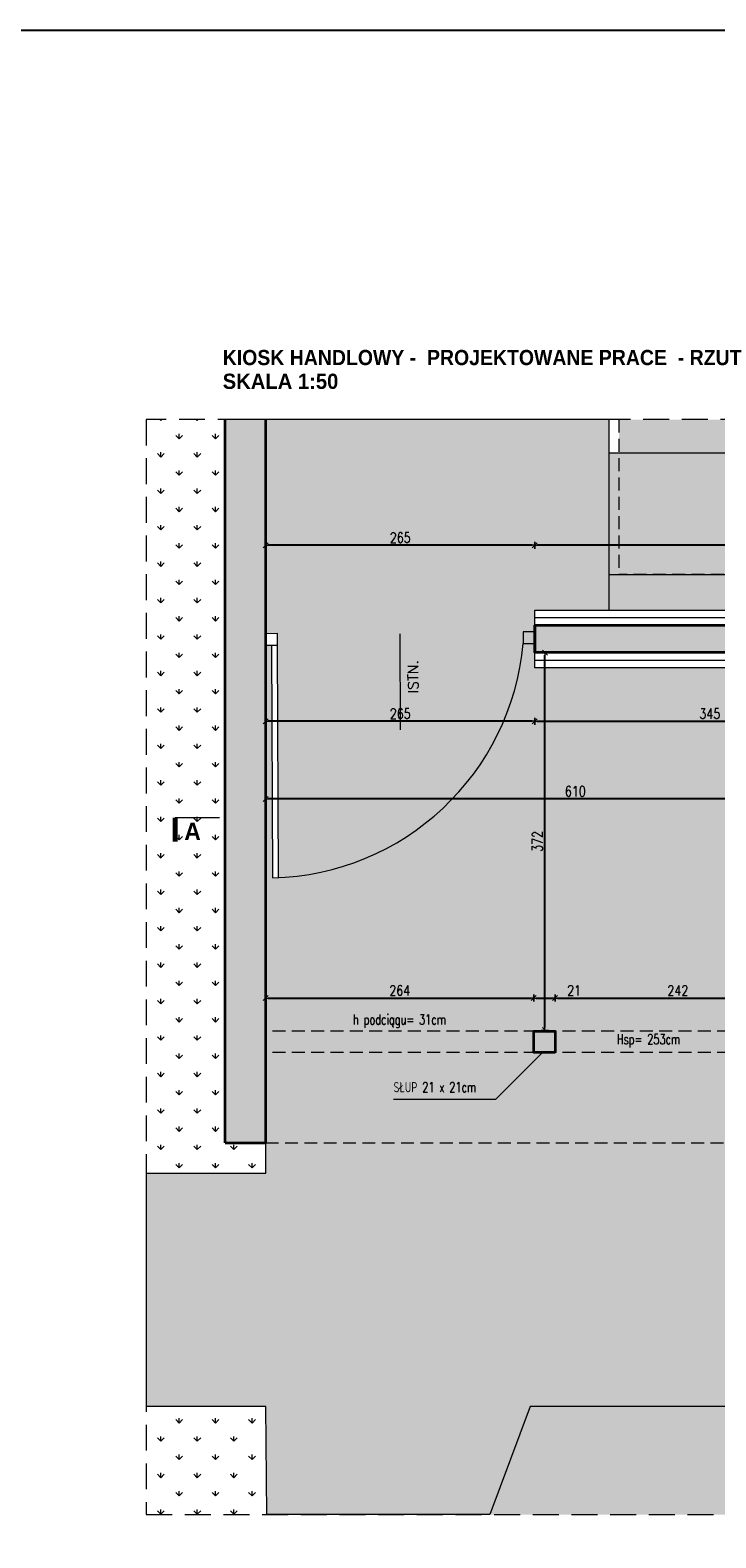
# Model space of a CAD drawing. Header units: millimetres. Extents: x 14400 to 93787, y -21104 to 39413.
# Tile 169 of 256: x 28120 to 28795, y 10340 to 11826. Entities that reach past the tile are written whole.
import ezdxf

# ---------------------------------------------------------------- set-up
doc = ezdxf.new("R2010")
doc.units = ezdxf.units.MM
doc.linetypes.add('HIDDEN', pattern=[9.525, 6.35, -3.175])
for name, color, linetype, lineweight in [('!MODUS_HATCH', 4, 'Continuous', 5), ('!MODUS_HATCH_ŚCIANA', 254, 'Continuous', 9), ('!MODUS_OPIS', 3, 'Continuous', 13), ('__MODUS_ŚCIANY', 2, 'Continuous', 35), ('_MODUS_NAW_ISTN.', 3, 'Continuous', 5), ('Drzwi', 1, 'Continuous', 15), ('Hatch', 4, 'Continuous', 5), ('Opis', 8, 'Continuous', 13), ('Trawa hatch 250', 83, 'Continuous', 9), ('Widok', 1, 'Continuous', 15), ('WYMIAROWANIE', 1, 'Continuous', 18)]:
    doc.layers.add(name, color=color, linetype=linetype, lineweight=lineweight)
doc.layers.add('ZAKRES OPRACOWANIA', color=7, linetype='HIDDEN', lineweight=20, true_color=0xff38ff)
doc.styles.add('ARCHETYP', font='romans.shx', dxfattribs={"height": 15})
doc.styles.add('STYLE10', font='arialbd.ttf')
doc.styles.add('TXT', font='simplex.shx', dxfattribs={"width": 0.8})
doc.linetypes.add('ZIGZAG', pattern='A,0.00254,-5.08,[131,ltypeshp.shx,S=5.08,R=0,X=-5.08,Y=0],-10.16,[131,ltypeshp.shx,S=5.08,R=180,X=5.08,Y=0],-5.08', length=20.32254)
doc.dimstyles.new('DIM50', dxfattribs={"dimscale": 5, "dimtxt": 2, "dimasz": 0.5, "dimexe": 0, "dimexo": 0, "dimgap": 0.5, "dimtad": 1, "dimdec": 4, "dimrnd": 0.5, "dimdsep": 46, "dimtxsty": 'TXT', "dimblk1": 'TICK1', "dimblk2": 'TICK1', "dimsah": 1, "dimcen": 0, "dimse1": 1, "dimse2": 1, "dimclrd": 1, "dimclre": 7, "dimclrt": 9, "dimadec": 0, "dimazin": 0, "dimtfac": 1, "dimtdec": 4, "dimtmove": 2, "dimatfit": 3, "dimldrblk": 'TICK1', "dimfxl": 1, "dimtolj": 1, "dimarcsym": 0})
pattern_1 = [(90, (5744.09, 0), (-17.960512, 17.960512), [4.7625, -31.158524]), (45, (5744.09, 0), (-17.960512, 17.960512), [4.7625, -20.6375]), (135, (5744.09, 0), (-17.960512, -17.960512), [4.7625, -20.6375])]

# ---------------------------------------------------------------- blocks, each defined once
blk = doc.blocks.new('TICK1')
at = {"color": 2}
blk.add_line((-1, -1), (1, 1), dxfattribs=at)
at = {"color": 0}
for p, q in [((0, 0), (-1, 0)), ((0, -1.4), (0, 1.4))]:
    blk.add_line(p, q, dxfattribs=at)
blk = doc.blocks.new('*D253')
at = {"layer": 'DEFPOINTS', "color": 0, "ltscale": 2, "transparency": 16777216}
for p in [(28627, 11212.2), (28637, 11212.2), (28637, 10840.2)]:
    blk.add_point(p, dxfattribs=at)
at = {"layer": 'WYMIAROWANIE', "color": 1, "lineweight": -2, "ltscale": 2, "transparency": 16777216}
blk.add_line((28627, 10842.7), (28627, 11209.7), dxfattribs=at)
at = {"layer": 'WYMIAROWANIE', "color": 1, "lineweight": -2, "ltscale": 2, "transparency": 16777216, "xscale": 2.5, "yscale": 2.5, "zscale": 2.5}
for p, rotation in [((28627, 11212.2), 90), ((28627, 10840.2), 270)]:
    blk.add_blockref('TICK1', p, dxfattribs=dict(at, rotation=rotation))
at = {"layer": 'WYMIAROWANIE', "color": 9, "ltscale": 2, "transparency": 16777216, "insert": (28619.5, 11026.2), "char_height": 10, "attachment_point": 5, "rotation": 90, "style": 'TXT'}
blk.add_mtext('\\A1;372', dxfattribs=at)
blk = doc.blocks.new('*D254')
at = {"layer": 'DEFPOINTS', "color": 0, "ltscale": 2, "transparency": 16777216}
for p in [(28617, 11318), (28617, 11239.2), (29382, 11239.2)]:
    blk.add_point(p, dxfattribs=at)
at = {"layer": 'WYMIAROWANIE', "color": 1, "lineweight": -2, "ltscale": 2, "transparency": 16777216}
blk.add_line((29379.5, 11318), (28619.5, 11318), dxfattribs=at)
at = {"layer": 'WYMIAROWANIE', "color": 1, "lineweight": -2, "ltscale": 2, "transparency": 16777216, "xscale": 2.5, "yscale": 2.5, "zscale": 2.5, "rotation": 180}
blk.add_blockref('TICK1', (28617, 11318), dxfattribs=at)
at = {"layer": 'WYMIAROWANIE', "color": 1, "lineweight": -2, "ltscale": 2, "transparency": 16777216, "xscale": 2.5, "yscale": 2.5, "zscale": 2.5}
blk.add_blockref('TICK1', (29382, 11318), dxfattribs=at)
at = {"layer": 'WYMIAROWANIE', "color": 9, "ltscale": 2, "transparency": 16777216, "insert": (28999.5, 11325.5), "char_height": 10, "attachment_point": 5, "style": 'TXT'}
blk.add_mtext('\\A1;765', dxfattribs=at)
blk = doc.blocks.new('*D221')
at = {"layer": 'DEFPOINTS', "color": 0, "ltscale": 2, "transparency": 16777216}
for p in [(28617, 11262.2), (28352, 11151.5), (28352, 11144.5)]:
    blk.add_point(p, dxfattribs=at)
at = {"layer": 'WYMIAROWANIE', "color": 1, "lineweight": -2, "ltscale": 2, "transparency": 16777216}
blk.add_line((28614.5, 11144.5), (28354.5, 11144.5), dxfattribs=at)
at = {"layer": 'WYMIAROWANIE', "color": 1, "lineweight": -2, "ltscale": 2, "transparency": 16777216, "xscale": 2.5, "yscale": 2.5, "zscale": 2.5, "rotation": 180}
blk.add_blockref('TICK1', (28352, 11144.5), dxfattribs=at)
at = {"layer": 'WYMIAROWANIE', "color": 1, "lineweight": -2, "ltscale": 2, "transparency": 16777216, "xscale": 2.5, "yscale": 2.5, "zscale": 2.5}
blk.add_blockref('TICK1', (28617, 11144.5), dxfattribs=at)
at = {"layer": 'WYMIAROWANIE', "color": 9, "ltscale": 2, "transparency": 16777216, "insert": (28484.5, 11152), "char_height": 10, "attachment_point": 5, "style": 'TXT'}
blk.add_mtext('\\A1;265', dxfattribs=at)
blk = doc.blocks.new('*D248')
at = {"layer": 'DEFPOINTS', "color": 0, "ltscale": 2, "transparency": 16777216}
for p in [(28616, 10871.8), (28352, 10839.2), (28616, 10839.2)]:
    blk.add_point(p, dxfattribs=at)
at = {"layer": 'WYMIAROWANIE', "color": 1, "lineweight": -2, "ltscale": 2, "transparency": 16777216}
blk.add_line((28354.5, 10871.8), (28613.5, 10871.8), dxfattribs=at)
at = {"layer": 'WYMIAROWANIE', "color": 1, "lineweight": -2, "ltscale": 2, "transparency": 16777216, "xscale": 2.5, "yscale": 2.5, "zscale": 2.5, "rotation": 180}
blk.add_blockref('TICK1', (28352, 10871.8), dxfattribs=at)
at = {"layer": 'WYMIAROWANIE', "color": 1, "lineweight": -2, "ltscale": 2, "transparency": 16777216, "xscale": 2.5, "yscale": 2.5, "zscale": 2.5}
blk.add_blockref('TICK1', (28616, 10871.8), dxfattribs=at)
at = {"layer": 'WYMIAROWANIE', "color": 9, "ltscale": 2, "transparency": 16777216, "insert": (28484, 10879.3), "char_height": 10, "attachment_point": 5, "style": 'TXT'}
blk.add_mtext('\\A1;264', dxfattribs=at)
blk = doc.blocks.new('*D249')
at = {"layer": 'DEFPOINTS', "color": 0, "ltscale": 2, "transparency": 16777216}
for p in [(28637, 10871.8), (28616, 10839.2), (28637, 10839.2)]:
    blk.add_point(p, dxfattribs=at)
at = {"layer": 'WYMIAROWANIE', "color": 1, "lineweight": -2, "ltscale": 2, "transparency": 16777216}
blk.add_line((28618.5, 10871.8), (28634.5, 10871.8), dxfattribs=at)
at = {"layer": 'WYMIAROWANIE', "color": 1, "lineweight": -2, "ltscale": 2, "transparency": 16777216, "xscale": 2.5, "yscale": 2.5, "zscale": 2.5, "rotation": 180}
blk.add_blockref('TICK1', (28616, 10871.8), dxfattribs=at)
at = {"layer": 'WYMIAROWANIE', "color": 1, "lineweight": -2, "ltscale": 2, "transparency": 16777216, "xscale": 2.5, "yscale": 2.5, "zscale": 2.5}
blk.add_blockref('TICK1', (28637, 10871.8), dxfattribs=at)
at = {"layer": 'WYMIAROWANIE', "color": 9, "ltscale": 2, "transparency": 16777216, "insert": (28655.8, 10879.3), "char_height": 10, "attachment_point": 5, "style": 'TXT'}
blk.add_mtext('\\A1;21', dxfattribs=at)
blk = doc.blocks.new('*D250')
at = {"layer": 'DEFPOINTS', "color": 0, "ltscale": 2, "transparency": 16777216}
for p in [(28879, 10924.7), (28879, 10871.8), (28637, 10839.2)]:
    blk.add_point(p, dxfattribs=at)
at = {"layer": 'WYMIAROWANIE', "color": 1, "lineweight": -2, "ltscale": 2, "transparency": 16777216}
blk.add_line((28639.5, 10871.8), (28876.5, 10871.8), dxfattribs=at)
at = {"layer": 'WYMIAROWANIE', "color": 1, "lineweight": -2, "ltscale": 2, "transparency": 16777216, "xscale": 2.5, "yscale": 2.5, "zscale": 2.5, "rotation": 180}
blk.add_blockref('TICK1', (28637, 10871.8), dxfattribs=at)
at = {"layer": 'WYMIAROWANIE', "color": 1, "lineweight": -2, "ltscale": 2, "transparency": 16777216, "xscale": 2.5, "yscale": 2.5, "zscale": 2.5}
blk.add_blockref('TICK1', (28879, 10871.8), dxfattribs=at)
at = {"layer": 'WYMIAROWANIE', "color": 9, "ltscale": 2, "transparency": 16777216, "insert": (28758, 10879.3), "char_height": 10, "attachment_point": 5, "style": 'TXT'}
blk.add_mtext('\\A1;242', dxfattribs=at)
blk = doc.blocks.new('*D216')
at = {"layer": 'DEFPOINTS', "color": 0, "ltscale": 2, "transparency": 16777216}
for p in [(28962, 11184.8), (28352, 11068), (28352, 11029.3)]:
    blk.add_point(p, dxfattribs=at)
at = {"layer": 'WYMIAROWANIE', "color": 1, "lineweight": -2, "ltscale": 2, "transparency": 16777216}
blk.add_line((28959.5, 11068), (28354.5, 11068), dxfattribs=at)
at = {"layer": 'WYMIAROWANIE', "color": 1, "lineweight": -2, "ltscale": 2, "transparency": 16777216, "xscale": 2.5, "yscale": 2.5, "zscale": 2.5, "rotation": 180}
blk.add_blockref('TICK1', (28352, 11068), dxfattribs=at)
at = {"layer": 'WYMIAROWANIE', "color": 1, "lineweight": -2, "ltscale": 2, "transparency": 16777216, "xscale": 2.5, "yscale": 2.5, "zscale": 2.5}
blk.add_blockref('TICK1', (28962, 11068), dxfattribs=at)
at = {"layer": 'WYMIAROWANIE', "color": 9, "ltscale": 2, "transparency": 16777216, "insert": (28657, 11075.5), "char_height": 10, "attachment_point": 5, "style": 'TXT'}
blk.add_mtext('\\A1;610', dxfattribs=at)
blk = doc.blocks.new('*D215')
at = {"layer": 'DEFPOINTS', "color": 0, "transparency": 16777216}
for p in [(28617, 11235.2), (28962, 11235.2), (28962, 11144.5)]:
    blk.add_point(p, dxfattribs=at)
at = {"layer": 'WYMIAROWANIE', "color": 1, "lineweight": -2, "transparency": 16777216}
blk.add_line((28619.5, 11144.5), (28959.5, 11144.5), dxfattribs=at)
at = {"layer": 'WYMIAROWANIE', "color": 1, "lineweight": -2, "transparency": 16777216, "xscale": 2.5, "yscale": 2.5, "zscale": 2.5, "rotation": 180}
blk.add_blockref('TICK1', (28617, 11144.5), dxfattribs=at)
at = {"layer": 'WYMIAROWANIE', "color": 1, "lineweight": -2, "transparency": 16777216, "xscale": 2.5, "yscale": 2.5, "zscale": 2.5}
blk.add_blockref('TICK1', (28962, 11144.5), dxfattribs=at)
at = {"layer": 'WYMIAROWANIE', "color": 9, "transparency": 16777216, "insert": (28789.5, 11152), "char_height": 10, "attachment_point": 5, "style": 'TXT'}
blk.add_mtext('\\A1;345', dxfattribs=at)
blk = doc.blocks.new('*D245')
at = {"layer": 'DEFPOINTS', "color": 0, "transparency": 16777216}
for p in [(28352, 11318), (28352, 11239.2), (28617, 11239.2)]:
    blk.add_point(p, dxfattribs=at)
at = {"layer": 'WYMIAROWANIE', "color": 1, "lineweight": -2, "transparency": 16777216}
blk.add_line((28614.5, 11318), (28354.5, 11318), dxfattribs=at)
at = {"layer": 'WYMIAROWANIE', "color": 1, "lineweight": -2, "transparency": 16777216, "xscale": 2.5, "yscale": 2.5, "zscale": 2.5, "rotation": 180}
blk.add_blockref('TICK1', (28352, 11318), dxfattribs=at)
at = {"layer": 'WYMIAROWANIE', "color": 1, "lineweight": -2, "transparency": 16777216, "xscale": 2.5, "yscale": 2.5, "zscale": 2.5}
blk.add_blockref('TICK1', (28617, 11318), dxfattribs=at)
at = {"layer": 'WYMIAROWANIE', "color": 9, "transparency": 16777216, "insert": (28484.5, 11325.5), "char_height": 10, "attachment_point": 5, "style": 'TXT'}
blk.add_mtext('\\A1;265', dxfattribs=at)

msp = doc.modelspace()

# ---------------------------------------------------------------- hatches: boundary and pattern name
at = {"layer": '!MODUS_HATCH_ŚCIANA', "ltscale": 2}
h = msp.add_hatch(color=256, dxfattribs=at)
h.dxf.hatch_style = 1
h.paths.add_polyline_path([(28991.99179, 10939.17611), (28961.99179, 10939.17611), (28961.99179, 10924.66309), (28961.99179, 10818.17611), (28991.99179, 10818.17611)])
h.paths.add_polyline_path([(28961.99179, 11239.17611), (28616.99179, 11239.17611), (28616.99179, 11231.47317), (28617.03777, 11221.29079), (28616.99179, 11221.29058), (28616.99179, 11212.17611), (28961.99179, 11212.17611)])
h.paths.add_polyline_path([(28991.99179, 11209.17611), (29351.99179, 11209.17611), (29351.99179, 11084.17611), (29383.49179, 11084.17611), (29383.49179, 11239.17611), (28961.99179, 11239.17611), (28961.99179, 11027.17611), (28991.99179, 11027.17611)])
h.paths.add_polyline_path([(29383.40262, 10846.17611), (29279.99179, 10846.17611), (29279.99179, 10818.17611), (29383.49178, 10818.18089)])
h.paths.add_polyline_path([(28351.99179, 11441.83077), (28311.99179, 11441.83077), (28311.99179, 10729.17611), (28351.99179, 10729.17611)])
h = msp.add_hatch(color=256, dxfattribs=at)
h.dxf.hatch_style = 1
h.paths.add_polyline_path([(28636.99179, 10839.17611), (28615.99179, 10839.17611), (28615.99179, 10818.17611), (28636.99179, 10818.17611)])
at = {"layer": 'Hatch', "ltscale": 2, "transparency": 33554559}
h = msp.add_hatch(dxfattribs=at)
h.set_pattern_fill('AR-CONC', color=4, scale=0.1)
h.set_pattern_definition([(50, (5744.09, 172.989), (18.218467, -1.5939086), [1.905, -20.955]), (355, (5744.09, 172.989), (-3.524342, 19.105685), [1.524, -16.764058]), (100.451445, (5745.608, 172.856), (14.694125, 17.511775), [1.619001, -17.809024]), (46.1842, (5744.09, 178.07), (27.107904, -4.204233), [2.8575, -31.4325]), (96.63556, (5746.35, 177.72), (23.740413, 24.742612), [2.428502, -26.71356]), (351.18415, (5744.09, 178.07), (23.740413, 24.742612), [2.285997, -25.145973]), (21, (5746.63, 176.799), (15.161439, -10.22652), [1.905, -20.955]), (326, (5746.63, 176.799), (6.180203, 18.418797), [1.524, -16.764]), (71.451445, (5747.893, 175.947), (21.341642, 8.192277), [1.619001, -17.808994]), (37.5, (5744.09, 172.989), (0.3088603, 8.4555039), [0, -16.5608, 0, -17.018, 0, -16.8275]), (7.5, (5744.09, 172.989), (6.6819663, 10.0180575), [0, -9.7028, 0, -16.1798, 0, -6.4135]), (327.5, (5738.426, 172.989), (13.5590595, -0.5728744), [0, -6.35, 0, -19.812, 0, -26.289]), (317.5, (5735.886, 172.989), (14.812918, 2.542649), [0, -8.255, 0, -13.1572, 0, -18.669])])
h.paths.add_polyline_path([(28926.99179, 10784.44135), (28926.99179, 10918.32824), (28946.99179, 10918.32824), (28946.99179, 10924.66309), (28878.99179, 10924.66309), (28878.99179, 11047.66309), (28946.99179, 11047.66309), (28946.99179, 11197.17611), (28616.99179, 11197.17611), (28616.99179, 11254.17611), (28689.99179, 11254.17611), (28689.99179, 11289.17611), (29383.49179, 11289.17611), (29383.49179, 11254.17611), (29398.49179, 11254.17611), (29399.39327, 11094.17611), (29415.29475, 11094.17611), (29415.03637, 10774.92508)], flags=16)
h.paths.add_polyline_path([(28636.99179, 10819.17611), (28615.99179, 10819.17611), (28615.99179, 10840.17611), (28636.99179, 10840.17611)], flags=16)
h.paths.add_polyline_path([(28689.99179, 11441.83077), (28351.99179, 11441.83077), (28351.99179, 11230.82494), (28363.41065, 11230.87649), (28363.46219, 11219.46171), (28364.54265, 10990.77677), (28359.04496, 10990.27323), (28357.96225, 11219.43687), (28351.96765, 11219.40981), (28351.99179, 10699.17611), (28234.39095, 10699.17611), (28234.39095, 10469.17611), (28351.99179, 10469.17611), (28352.96004, 10362.89543), (28572.71948, 10362.89543), (28612.64488, 10469.17611), (29541.99179, 10469.17611), (29541.99179, 11289.17611), (29665.60827, 11301.15901), (29665.60827, 11421.15901), (29541.99179, 11409.17611), (28689.99179, 11409.17611)])
at = {"layer": 'Trawa hatch 250', "ltscale": 2}
h = msp.add_hatch(dxfattribs=at)
h.set_pattern_fill('GRASS', color=4)
h.set_pattern_definition(pattern_1)
h.paths.add_polyline_path([(28311.99179, 11441.83077), (28234.26888, 11441.83077), (28234.26888, 10699.17611), (28351.99179, 10699.17611), (28351.99179, 10729.17611), (28311.99179, 10729.17611)])
h.paths.add_polyline_path([(28262.07516, 11015.99702), (28253.05821, 11049.64873), (28262.07516, 11049.64873)], flags=16)
h.paths.add_polyline_path([(28280.84319, 11078.10611), (28275.36346, 11078.10611), (28275.36346, 11049.30611), (28280.84319, 11049.30611)], flags=16)
h = msp.add_hatch(dxfattribs=at)
h.set_pattern_fill('GRASS', color=256, scale=0.5)
h.set_pattern_definition([(90, (5744.09, 0), (-8.980256, 8.980256), [2.38125, -15.579262]), (45, (5744.09, 0), (-8.980256, 8.980256), [2.38125, -10.31875]), (135, (5744.09, 0), (-8.980256, -8.980256), [2.38125, -10.31875])])
h.paths.add_polyline_path([(29381.99179, 11289.17611), (28689.99179, 11289.17611), (28689.99179, 11254.17611), (28961.99179, 11254.17611), (29381.99179, 11254.17611)], flags=17)
h.paths.add_polyline_path([(29663.69979, 11300.97401), (29541.99179, 11289.17611), (29541.99179, 11239.17611), (29541.99179, 10469.17611), (28612.64488, 10469.17611), (28572.71948, 10362.89543), (29663.69979, 10362.89543)])
h.paths.add_polyline_path([(29663.69979, 11441.83077), (28699.99179, 11441.83077), (28699.99179, 11409.17611), (29541.99179, 11409.17611), (29663.69979, 11420.97401)])
h.paths.add_polyline_path([(29280.25747, 11271.48286), (29279.36574, 11274.77135), (29264.36574, 11274.77135), (29265.25747, 11271.48286)], flags=16)
h = msp.add_hatch(dxfattribs=at)
h.set_pattern_fill('GRASS', color=4)
h.set_pattern_definition(pattern_1)
h.paths.add_polyline_path([(28351.99179, 10469.17611), (28234.26888, 10469.17611), (28234.26888, 10362.89543), (28352.96004, 10362.89543)])

# ---------------------------------------------------------------- linework, layer by layer
at = {"layer": '!MODUS_HATCH', "linetype": 'ZIGZAG'}
for points in [[(28616.99179, 11246.67611), (29398.49179, 11246.67611)], [(28616.99179, 11204.67611), (28954.49179, 11204.67611), (28954.49179, 11027.17611)]]:
    msp.add_lwpolyline(points, dxfattribs=at)
at = {"layer": '!MODUS_OPIS', "const_width": 5}
msp.add_lwpolyline([(28262.80616, 11049.64873), (28262.80616, 11025.87071)], dxfattribs=at)
at = {"layer": '!MODUS_OPIS'}
msp.add_lwpolyline([(28262.80616, 11049.64873), (28306.55616, 11049.64873)], dxfattribs=at)
at = {"layer": '__MODUS_ŚCIANY'}
for points in [[(28311.99179, 10729.17611), (28351.99179, 10729.17611), (28351.99179, 11441.83077)], [(28311.99179, 10729.17611), (28311.99179, 11441.83077)], [(28616.99179, 11239.17611), (28616.99179, 11212.17611)]]:
    msp.add_lwpolyline(points, dxfattribs=at)
for points in [[(28616.99179, 11239.17611), (28961.99179, 11239.17611), (28961.99179, 11212.17611), (28616.99179, 11212.17611)], [(28636.99179, 10818.17611), (28615.99179, 10818.17611), (28615.99179, 10839.17611), (28636.99179, 10839.17611), (28636.99179, 10818.17611)]]:
    msp.add_lwpolyline(points, close=True, dxfattribs=at)
at = {"layer": '_MODUS_NAW_ISTN.', "color": 4, "ltscale": 2}
for points in [[(28689.99179, 11441.83077), (28689.99179, 11409.17611), (29541.99179, 11409.17611), (29663.69979, 11421.15901), (29663.69979, 11301.15901), (29541.99179, 11289.17611), (29541.99179, 10469.17611), (28612.64488, 10469.17611), (28572.71948, 10362.89543), (28352.96004, 10362.89543), (28351.99179, 10469.17611), (28234.39095, 10469.17611), (28234.39095, 10699.17611), (28351.99179, 10699.17611), (28351.99179, 10699.17611), (28351.99179, 11239.17611), (28351.99179, 11441.83077)], [(28689.99179, 11441.83077), (28311.99179, 11441.83077)]]:
    msp.add_lwpolyline(points, dxfattribs=at)
at = {"layer": 'DEFPOINTS', "color": 1, "ltscale": 2}
msp.add_lwpolyline([(27619.20481, 11825.55027), (33363.29476, 11825.55027), (33363.29476, 9526.61475), (27619.20481, 9526.61475)], close=True, dxfattribs=at)
at = {"layer": 'Drzwi', "transparency": 33554687}
for points in [[(28605.61891, 11221.23923), (28617.03777, 11221.29079), (28616.98623, 11232.70557), (28605.56737, 11232.65401)], [(28352.04333, 11219.41015), (28363.46219, 11219.46171), (28363.41065, 11230.87649), (28351.99179, 11230.82494)]]:
    msp.add_lwpolyline(points, close=True, dxfattribs=at)
at = {"layer": 'Drzwi'}
for points in [[(28359.04468, 10990.33418), (28357.96225, 11219.43687)], [(28364.54462, 10990.36016), (28363.46219, 11219.46171)], [(28484.10577, 11230.65749), (28484.30469, 11136.01702)]]:
    msp.add_lwpolyline(points, dxfattribs=at)
msp.add_arc((28353.04896, 11243.77573), 253.5734, 271.35494337, 354.90107309, dxfattribs=at)
at = {"layer": 'Opis'}
for points in [[(28625.7138, 10819.17611), (28578.81273, 10772.27505)], [(28477.92922, 10772.27505), (28578.81273, 10772.27505)]]:
    msp.add_lwpolyline(points, dxfattribs=at)
at = {"layer": 'Widok'}
for points in [[(28689.99179, 11441.83077), (28689.99179, 11254.17611)], [(28689.99179, 11289.17611), (29383.49179, 11289.17611), (29383.49179, 11254.17611)], [(28616.99179, 11239.17611), (28616.99179, 11254.17611), (29383.49179, 11254.17611), (29398.49179, 11254.17611), (29398.49179, 11089.17611), (29383.49179, 11089.17611)], [(28961.99179, 11027.17611), (28946.99179, 11027.17611), (28946.99179, 11197.17611), (28616.99179, 11197.17611), (28616.99179, 11212.17611)]]:
    msp.add_lwpolyline(points, dxfattribs=at)
at = {"layer": 'Widok', "linetype": 'HIDDEN', "ltscale": 2}
for points in [[(28699.99179, 11441.83077), (28699.99179, 11289.17611)], [(28351.99179, 10729.17611), (29381.99179, 10729.17611), (29431.99179, 10729.17611), (29431.99179, 11239.17611), (29431.99179, 11289.17611), (28699.99179, 11289.17611)], [(28961.99179, 10839.17611), (28351.99179, 10839.17611)], [(28961.99513, 10818.17613), (28351.99179, 10818.17611)]]:
    msp.add_lwpolyline(points, dxfattribs=at)
at = {"layer": 'ZAKRES OPRACOWANIA', "color": 6, "ltscale": 4}
msp.add_lwpolyline([(28234.26888, 10362.89543), (29663.69979, 10362.89543), (29663.69979, 11441.83077), (28234.26888, 11441.83077)], close=True, dxfattribs=at)

# ---------------------------------------------------------------- texts
at = {"layer": '!MODUS_OPIS', "style": 'STYLE10', "width": 0.95}
msp.add_text('A', height=17, rotation=359.99998992, dxfattribs=at).set_placement((28271.70823, 11027.53922))
at = {"layer": 'Drzwi', "color": 8, "style": 'ARCHETYP'}
msp.add_text('ISTN.', height=10, rotation=90.31815678, dxfattribs=at).set_placement((28502.21037, 11172.19271))
at = {"layer": 'Opis', "ltscale": 0.7, "style": 'STYLE10', "width": 0.95}
for s, p in [('KIOSK HANDLOWY -  PROJEKTOWANE PRACE  - RZUT', (28309.55325, 11495.46715)), ('SKALA 1:50', (28309.55325, 11472.05112))]:
    msp.add_text(s, height=15, rotation=359.99998992, dxfattribs=at).set_placement(p)
at = {"layer": 'Opis', "style": 'ARCHETYP', "width": 0.7}
for s, rotation, p in [('h podciągu= 31cm', 0.00000004, (28437.98025, 10845.68005)), ('Hsp= 253cm', 0.00000004, (28697.90959, 10826.32501)), ('SŁUP 21 x 21cm', 359.99999996, (28477.92922, 10778.97588))]:
    msp.add_text(s, height=10, rotation=rotation, dxfattribs=at).set_placement(p)

# ---------------------------------------------------------------- dimensions: what is measured, and where the dimension line sits
at = {"layer": 'WYMIAROWANIE'}
for base, p1, p2, picture, middle in [((28351.99179, 11318.01253), (28616.99179, 11239.17611), (28351.99179, 11239.17611), '*D245', (28484.49179, 11325.51253)), ((28961.99179, 11144.459), (28616.99179, 11235.21288), (28961.99179, 11235.21288), '*D215', (28789.49179, 11151.959))]:
    dim = msp.add_linear_dim(base=base, p1=p1, p2=p2, dimstyle='DIM50', dxfattribs=at)
    dim.commit()
    dim.dimension.update_dxf_attribs({"geometry": picture, "text_midpoint": middle})
at = {"layer": 'WYMIAROWANIE', "ltscale": 2}
for base, p1, p2, picture, middle in [((28616.99179, 11318.01253), (29381.99179, 11239.17611), (28616.99179, 11239.17611), '*D254', (28999.49179, 11325.51253)), ((28351.99179, 11144.459), (28616.99179, 11262.21288), (28351.99179, 11151.459), '*D221', (28484.49179, 11151.959)), ((28351.99179, 11068.01352), (28961.99179, 11184.82422), (28351.99179, 11029.31056), '*D216', (28656.99179, 11075.51352)), ((28878.99179, 10871.83363), (28636.99179, 10839.17611), (28878.99179, 10924.66309), '*D250', (28757.99179, 10879.33363)), ((28615.99179, 10871.83363), (28351.99179, 10839.17611), (28615.99179, 10839.17611), '*D248', (28483.99179, 10879.33363))]:
    dim = msp.add_linear_dim(base=base, p1=p1, p2=p2, dimstyle='DIM50', dxfattribs=at)
    dim.commit()
    dim.dimension.update_dxf_attribs({"geometry": picture, "text_midpoint": middle})
dim = msp.add_linear_dim(base=(28627.04508, 11212.17611), p1=(28636.99179, 10840.17611), p2=(28636.99179, 11212.17611), angle=90, dimstyle='DIM50', dxfattribs=at)
dim.commit()
dim.dimension.update_dxf_attribs({"geometry": '*D253', "text_midpoint": (28619.54508, 11026.17611)})
dim = msp.add_linear_dim(base=(28636.99179, 10871.83363), p1=(28615.99179, 10839.17611), p2=(28636.99179, 10839.17611), dimstyle='DIM50', dxfattribs=at)
dim.commit()
dim.dimension.update_dxf_attribs({"geometry": '*D249', "text_midpoint": (28655.8338, 10879.33363), "dimtype": 160})

doc.saveas('drawing.dxf')
